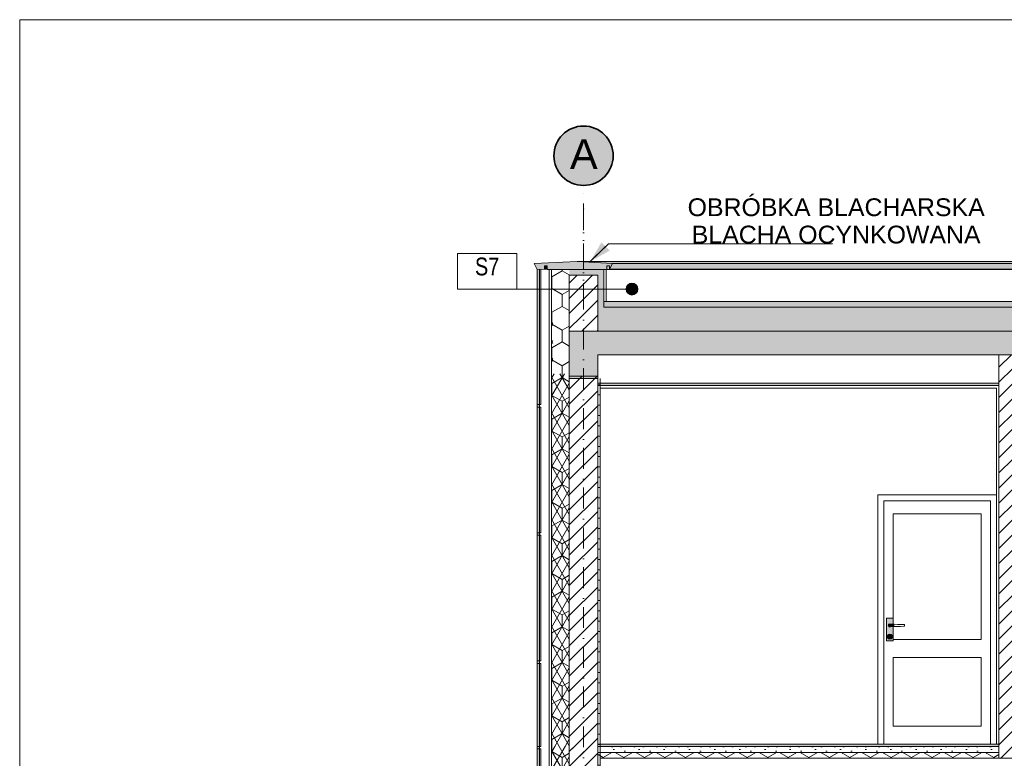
# Model space of a CAD drawing. Header units: millimetres. Extents: x -126680 to -83680, y 18016 to 39016.
# Tile 9 of 121: x -126680 to -118384, y 32792 to 39016. Entities that reach past the tile are written whole.
import ezdxf

# ---------------------------------------------------------------- set-up
doc = ezdxf.new("R2010")
doc.units = ezdxf.units.MM
doc.header["$MEASUREMENT"] = 0
doc.linetypes.add('Kropki i Kreski', pattern=[335.138881, 176.388884, -88.194442, 0, -70.555556])
doc.linetypes.add('Wipeout_Contour', pattern=[1000, 0, -1000])
for name, color, linetype, lineweight in [('Nowe_Konstrukcja - Belki_Nr_pióra__106', 252, 'Continuous', 13), ('Nowe_Konstrukcja - Belki_Nr_pióra__3', 7, 'Continuous', 13), ('Nowe_Konstrukcja - Stropy_Nr_pióra__21', 7, 'Continuous', 20), ('Nowe_Konstrukcja - Stropy_Nr_pióra__3', 7, 'Continuous', 13), ('Nowe_Konstrukcja - Ściany zew_Nr_pióra__106', 252, 'Continuous', 13), ('Nowe_Konstrukcja - Ściany zew_Nr_pióra__18', 9, 'Continuous', 15), ('Nowe_Konstrukcja - Ściany zew_Nr_pióra__19', 255, 'Continuous', 0), ('Nowe_Konstrukcja - Ściany zew_Nr_pióra__21', 7, 'Continuous', 20), ('Nowe_Konstrukcja - Ściany zew_Nr_pióra__3', 7, 'Continuous', 13), ('Nowe_Osie_Nr_pióra__19', 255, 'Continuous', 0), ('Nowe_Osie_Nr_pióra__3', 7, 'Continuous', 13), ('Nowe_Osie_Nr_pióra__4', 8, 'Continuous', 13), ('Nowe_Osie_Nr_pióra__7', 7, 'Continuous', 35), ('Nowe_Tabelka_Nr_pióra__7', 7, 'Continuous', 35), ('Nowe_zagospodarowanie_Nr_pióra__21', 7, 'Continuous', 20)]:
    doc.layers.add(name, color=color, linetype=linetype, lineweight=lineweight)
for name, color, linetype, lineweight, true_color in [('Nowe_Konstrukcja - Belki_Nr_pióra__23', 7, 'Continuous', 13, 0x858585), ('Nowe_Konstrukcja - Stropy_Nr_pióra__23', 7, 'Continuous', 13, 0x858585), ('Nowe_Konstrukcja - Ściany zew_Nr_pióra__102', 7, 'Continuous', 13, 0x3e3e3e), ('Nowe_Konstrukcja - Ściany zew_Nr_pióra__142', 7, 'Continuous', 0, 0xe8e8e8), ('Nowe_Konstrukcja - Ściany zew_Nr_pióra__23', 7, 'Continuous', 13, 0x858585), ('Nowe_Konstrukcja - Ściany zew_Nr_pióra__61', 7, 'Continuous', 18, 0x6a6a6a), ('Nowe_Konstrukcja - Ściany zew_Nr_pióra__62', 7, 'Continuous', 18, 0xaaaaaa), ('Nowe_Opisy - Etykiety_Nr_pióra__81', 7, 'Continuous', 13, 0x6a6a6a)]:
    doc.layers.add(name, color=color, linetype=linetype, lineweight=lineweight, true_color=true_color)
doc.layers.add('Nowe_Konstrukcja - Ściany zew', color=7, linetype='Continuous')
doc.layers.add('Nowe_zagospodarowanie', color=7, linetype='Continuous')
doc.styles.add('STYL_AUTOMATYCZNY_1', font='arial.ttf')
doc.styles.add('STYL_AUTOMATYCZNY_2', font='arial.ttf', dxfattribs={"width": 0.8})
doc.dimstyles.new('STYL_AUTOMATYCZNY__4', dxfattribs={"dimtxt": 0.18, "dimasz": 182.4, "dimexe": 0.18, "dimexo": 0.0625, "dimgap": 0, "dimtad": 0, "dimtih": 1, "dimtoh": 1, "dimdec": 4, "dimzin": 0, "dimdsep": 46, "dimcen": 0.09, "dimadec": 0, "dimazin": 0, "dimtfac": 1, "dimtdec": 4, "dimtmove": 0, "dimatfit": 3, "dimldrblk": 'ARROWHEAD_5', "dimfxl": 0, "dimtolj": 1, "dimtzin": 0, "dimarcsym": 0})
pattern_1 = [(45, (0, 0), (-63.63961, 63.63961), [])]
pattern_2 = [(0, (0, 0), (0, 86.60254), [0, -50]), (0, (25, 43.3), (0, 86.60254), [0, -50])]
pattern_3 = [(60, (0, 0), (-64.951905, 37.5), []), (120, (0, 0), (64.951905, 37.5), [])]
pattern_4 = [(90, (0, 0), (-173.20508, 0), [100, -200]), (90, (-86.6, 150), (-173.20508, 0), [100, -200]), (150, (-4e-14, 100), (86.60254, 150), [100, -200]), (150, (-173.2, 100), (86.60254, 150), [100, -200]), (210, (0, 0), (-86.60254, 150), [100, -200]), (210, (-173.2, -7e-14), (-86.60254, 150), [100, -200])]

# ---------------------------------------------------------------- blocks, each defined once
blk = doc.blocks.new('Polilinia_5_2', base_point=(-121521.3, 36745.9))
at = {"layer": 'Nowe_zagospodarowanie', "linetype": 'Continuous', "lineweight": 0, "true_color": 0x000000}
blk.add_hatch(color=18, dxfattribs=at).paths.add_polyline_path([(-121571.3, 36745.9), (-121567.5, 36726.8), (-121556.7, 36710.5), (-121540.4, 36699.7), (-121521.3, 36695.9), (-121502.2, 36699.7), (-121485.9, 36710.5), (-121475.1, 36726.8), (-121471.3, 36745.9), (-121475.1, 36765), (-121485.9, 36781.3), (-121502.2, 36792.1), (-121521.3, 36795.9), (-121540.4, 36792.1), (-121556.7, 36781.3), (-121567.5, 36765)])
at = {"layer": 'Nowe_zagospodarowanie_Nr_pióra__21', "color": 7, "linetype": 'Continuous', "lineweight": 20, "flags": 128}
blk.add_lwpolyline([(-121571.3, 36745.9), (-122491.8, 36745.9), (-122991.8, 36745.9), (-122991.8, 36995.9), (-122991.8, 37045.9), (-122491.8, 37045.9), (-122491.8, 36745.9)], dxfattribs=at)
at = {"layer": 'Nowe_zagospodarowanie_Nr_pióra__21', "color": 7, "linetype": 'Continuous', "lineweight": 20}
blk.add_circle((-121521.3, 36745.9), 50, dxfattribs=at)
blk = doc.blocks.new('ARROWHEAD_5')
at = {"linetype": 'Continuous', "lineweight": 0}
blk.add_hatch(color=0, dxfattribs=at).paths.add_polyline_path([(-1, 0.2679), (0, 0), (-1, -0.2679)])
at = {"color": 0, "linetype": 'Continuous', "lineweight": 0}
blk.add_line((0, 0), (-1, 0), dxfattribs=at)

msp = doc.modelspace()

# ---------------------------------------------------------------- hatches: boundary and pattern name
at = {"layer": 'Nowe_Konstrukcja - Belki_Nr_pióra__106', "linetype": 'Continuous', "lineweight": 13}
for points in [[(-122259.1, 36941.4), (-122259.1, 36912.6), (-122234.5, 36912.6), (-122234.5, 36941.4)], [(-95789.2, 36977.1), (-121984.5, 36977.1), (-121684.5, 36962.3), (-96088.9, 36962.3)]]:
    msp.add_hatch(color=252, dxfattribs=at).paths.add_polyline_path(points)
at = {"layer": 'Nowe_Konstrukcja - Belki_Nr_pióra__23', "linetype": 'Continuous', "lineweight": 13, "true_color": 0x858585}
msp.add_hatch(color=252, dxfattribs=at).paths.add_polyline_path([(-121734.5, 36912.3), (-121734.5, 36941.4), (-121709.9, 36941.4), (-121709.9, 36912.6), (-121684.5, 36962.3), (-121984.5, 36977.1), (-122343.6, 36959.4), (-122319.5, 36912.3), (-122259.1, 36912.6), (-122259.1, 36941.4), (-122234.5, 36941.4), (-122234.5, 36912.3)])
at = {"layer": 'Nowe_Konstrukcja - Stropy_Nr_pióra__23', "linetype": 'Continuous', "lineweight": 0, "true_color": 0xe0e0e0}
for points in [[(-121734.5, 36941.4), (-121734.5, 36912.3), (-96038.9, 36912.3), (-96038.9, 36941.4), (-96051, 36941.4), (-96051, 36912.6), (-121709.9, 36912.6), (-121709.9, 36941.4)], [(-121684.5, 36962.3), (-121709.9, 36912.6), (-96063.5, 36912.6), (-96088.9, 36962.3)], [(-118429.5, 35952.3), (-121809.5, 35952.3), (-121809.5, 35932.3), (-118429.5, 35932.3)], [(-118429.5, 32912.3), (-121789.5, 32912.3), (-121789.5, 32892.3), (-118429.5, 32892.3)]]:
    msp.add_hatch(color=254, dxfattribs=at).paths.add_polyline_path(points)
at = {"layer": 'Nowe_Konstrukcja - Stropy_Nr_pióra__23', "linetype": 'Continuous', "lineweight": 13, "true_color": 0x858585}
msp.add_hatch(color=252, dxfattribs=at).paths.add_polyline_path([(-107649.5, 36642.3), (-121759.5, 36642.3), (-121759.5, 36592.3), (-107649.5, 36592.3)])
h = msp.add_hatch(dxfattribs=at)
h.set_pattern_fill('Beton_zbrojony_0002', color=252, style=0, pattern_type=2)
h.set_pattern_definition([(45, (0, 0), (-91.92388, 91.92388), []), (45, (-45.96, 45.96), (-91.92388, 91.92388), [97.5, -32.5])])
h.paths.add_polyline_path([(-122049.5, 36392.3), (-122049.5, 35992.3), (-121809.5, 35992.3), (-121809.5, 36192.3), (-112149.5, 36192.3), (-112149.5, 35992.3), (-111909.5, 35992.3), (-111909.5, 36192.3), (-107649.5, 36192.3), (-107649.5, 36392.3)])
h = msp.add_hatch(dxfattribs=at)
h.set_pattern_fill('Beton_lekki_0002', color=252, style=0, pattern_type=2)
h.set_pattern_definition([(0, (0, 0), (0, 389.7114), [24.375, -200.625]), (0, (112.5, 194.86), (0, 389.7114), [24.375, -200.625]), (60, (0, 0), (-337.5, 194.8557), [24.375, -200.625]), (60, (225, 0), (-337.5, 194.8557), [24.375, -200.625]), (120, (24.37, 0), (337.5, 194.8557), [24.375, -200.625]), (120, (249.38, 0), (337.5, 194.8557), [24.375, -200.625]), (0, (0, 37.5), (0, 75), [0, -75, 0, -112.5]), (45, (37.5, 37.5), (-53.03301, 53.03301), [0, -56.25, 0, -93.75])])
h.paths.add_polyline_path([(-118429.5, 32892.3), (-121789.5, 32892.3), (-121789.5, 32842.3), (-118429.5, 32842.3)])
h = msp.add_hatch(dxfattribs=at)
h.set_pattern_fill('Styropian_0002', color=252, style=0, pattern_type=2)
h.set_pattern_definition(pattern_4)
h.paths.add_polyline_path([(-118429.5, 32842.3), (-121807.1, 32842.3), (-121807.1, 32792.3), (-118429.5, 32792.3)])
at = {"layer": 'Nowe_Konstrukcja - Ściany zew_Nr_pióra__102', "linetype": 'Continuous', "lineweight": 13, "true_color": 0x3e3e3e}
for points in [[(-119359.9, 33918.3), (-119360.8, 33918.8), (-119362.5, 33912.3), (-119361.5, 33912.3)], [(-119361.5, 33912.3), (-119362.5, 33912.3), (-119360.8, 33905.8), (-119359.9, 33906.3)], [(-119355.5, 33922.7), (-119356, 33923.5), (-119360.8, 33918.8), (-119359.9, 33918.3)], [(-119359.9, 33906.3), (-119360.8, 33905.8), (-119356, 33901), (-119355.5, 33901.9)], [(-119355.5, 33901.9), (-119356, 33901), (-119349.5, 33899.3), (-119349.5, 33900.3)], [(-119349.5, 33900.3), (-119349.5, 33899.3), (-119343, 33901), (-119343.5, 33901.9)], [(-119343.5, 33901.9), (-119343, 33901), (-119341.8, 33902.3), (-119343.1, 33902.3)], [(-119355.6, 33829.8), (-119356.4, 33830.3), (-119357.5, 33826.3), (-119356.5, 33826.3)], [(-119356.5, 33826.3), (-119357.5, 33826.3), (-119356.4, 33822.3), (-119355.6, 33822.8)], [(-119355.6, 33822.8), (-119356.4, 33822.3), (-119353.5, 33819.4), (-119353, 33820.2)], [(-119353, 33820.2), (-119353.5, 33819.4), (-119349.5, 33818.3), (-119349.5, 33819.3)], [(-119349.5, 33819.3), (-119349.5, 33818.3), (-119345.5, 33819.4), (-119346, 33820.2)], [(-119346, 33820.2), (-119345.5, 33819.4), (-119342.6, 33822.3), (-119343.4, 33822.8)]]:
    msp.add_hatch(color=250, dxfattribs=at).paths.add_polyline_path(points)
at = {"layer": 'Nowe_Konstrukcja - Ściany zew_Nr_pióra__106', "linetype": 'Continuous', "lineweight": 13}
for points in [[(-119369.5, 33817.3), (-119371.5, 33817.3), (-119368.6, 33806.3), (-119366.8, 33807.3)], [(-119366.8, 33807.3), (-119368.6, 33806.3), (-119360.5, 33798.2), (-119359.5, 33800)], [(-119359.5, 33800), (-119360.5, 33798.2), (-119349.5, 33795.3), (-119349.5, 33797.3)], [(-119349.5, 33797.3), (-119349.5, 33795.3), (-119338.5, 33798.2), (-119339.5, 33800)], [(-119343.4, 33829.8), (-119342.6, 33830.3), (-119345.5, 33833.2), (-119346, 33832.3)]]:
    msp.add_hatch(color=252, dxfattribs=at).paths.add_polyline_path(points)
at = {"layer": 'Nowe_Konstrukcja - Ściany zew_Nr_pióra__142', "linetype": 'Continuous', "lineweight": 0, "true_color": 0xe8e8e8}
msp.add_hatch(color=254, dxfattribs=at).paths.add_polyline_path([(-119329.5, 33817.3), (-119327.5, 33817.3), (-119330.5, 33828.3), (-119332.2, 33827.3)])
at = {"layer": 'Nowe_Konstrukcja - Ściany zew_Nr_pióra__18', "linetype": 'Continuous', "lineweight": 15}
h = msp.add_hatch(color=9, dxfattribs=at)
h.paths.add_polyline_path([(-119321, 33972.3), (-119378, 33972.3), (-119378, 33782.3), (-119321, 33782.3), (-119321, 33902.4), (-119324.5, 33902.3), (-119341.8, 33902.3), (-119343, 33901), (-119349.5, 33899.3), (-119356, 33901), (-119360.8, 33905.8), (-119362.5, 33912.3), (-119360.8, 33918.8), (-119356, 33923.5), (-119349.5, 33925.3), (-119343, 33923.5), (-119341.8, 33922.3), (-119324.5, 33922.3), (-119321, 33922.2)])
h.paths.add_polyline_path([(-119368.6, 33806.3), (-119371.5, 33817.3), (-119368.6, 33828.3), (-119360.5, 33836.3), (-119349.5, 33839.3), (-119338.5, 33836.3), (-119330.5, 33828.3), (-119327.5, 33817.3), (-119330.5, 33806.3), (-119338.5, 33798.2), (-119349.5, 33795.3), (-119360.5, 33798.2)], flags=0)
for points in [[(-119349.5, 33902.3), (-119324.5, 33902.3), (-119324.5, 33922.3), (-119349.5, 33922.3), (-119354.5, 33920.9), (-119358.2, 33917.3), (-119359.5, 33912.3), (-119358.2, 33907.3), (-119354.5, 33903.6)], [(-119324.5, 33922.3), (-119324.5, 33902.3), (-119311.1, 33902.7), (-119311.1, 33921.9)], [(-119332.2, 33807.3), (-119330.5, 33806.3), (-119327.5, 33817.3), (-119329.5, 33817.3)]]:
    msp.add_hatch(color=9, dxfattribs=at).paths.add_polyline_path(points)
h = msp.add_hatch(color=9, dxfattribs=at)
h.paths.add_polyline_path([(-119369.5, 33817.3), (-119366.8, 33807.3), (-119359.5, 33800), (-119349.5, 33797.3), (-119339.5, 33800), (-119332.2, 33807.3), (-119329.5, 33817.3), (-119332.2, 33827.3), (-119339.5, 33834.6), (-119349.5, 33837.3), (-119359.5, 33834.6), (-119366.8, 33827.3)])
h.paths.add_polyline_path([(-119357.5, 33826.3), (-119356.4, 33830.3), (-119353.5, 33833.2), (-119349.5, 33834.3), (-119345.5, 33833.2), (-119342.6, 33830.3), (-119341.5, 33826.3), (-119342.6, 33822.3), (-119345.5, 33819.4), (-119349.5, 33818.3), (-119353.5, 33819.4), (-119356.4, 33822.3)], flags=0)
at = {"layer": 'Nowe_Konstrukcja - Ściany zew_Nr_pióra__19', "linetype": 'Continuous', "lineweight": 0}
for points in [[(-119339.5, 33834.6), (-119338.5, 33836.3), (-119349.5, 33839.3), (-119349.5, 33837.3)], [(-119332.2, 33827.3), (-119330.5, 33828.3), (-119338.5, 33836.3), (-119339.5, 33834.6)]]:
    msp.add_hatch(color=255, dxfattribs=at).paths.add_polyline_path(points)
at = {"layer": 'Nowe_Konstrukcja - Ściany zew_Nr_pióra__23', "linetype": 'Continuous', "lineweight": 0, "true_color": 0xe0e0e0}
for points in [[(-122319.5, 32892.3), (-122299.5, 32892.3), (-122299.5, 36912.3), (-122319.5, 36912.3)], [(-122319.5, 29292.3), (-122299.5, 29292.3), (-122299.5, 32892.3), (-122319.5, 32892.3)]]:
    msp.add_hatch(color=254, dxfattribs=at).paths.add_polyline_path(points)
at = {"layer": 'Nowe_Konstrukcja - Ściany zew_Nr_pióra__23', "linetype": 'Continuous', "lineweight": 13, "true_color": 0x858585}
h = msp.add_hatch(dxfattribs=at)
h.set_pattern_fill('Styropian_0002', color=252, style=0, pattern_type=2)
h.set_pattern_definition(pattern_4)
h.paths.add_polyline_path([(-122049.5, 36912.3), (-122049.5, 36862.3), (-121929.5, 36862.3), (-121809.5, 36862.3), (-121809.5, 36592.3), (-121809.5, 36492.3), (-107649.5, 36492.3), (-107649.5, 36592.3), (-121759.5, 36592.3), (-121759.5, 36912.3), (-121809.5, 36912.3), (-121929.5, 36912.3)])
h = msp.add_hatch(dxfattribs=at)
h.set_pattern_fill('Bloczki_ceramiczne_0002', color=252, style=0, pattern_type=2)
h.set_pattern_definition(pattern_1)
h.paths.add_polyline_path([(-121809.5, 36862.3), (-122049.5, 36862.3), (-122049.5, 36512.3), (-121809.5, 36512.3)])
h = msp.add_hatch(dxfattribs=at)
h.set_pattern_fill('Bloczki_ceramiczne_0002', color=252, style=0, pattern_type=2)
h.set_pattern_definition(pattern_1)
h.paths.add_polyline_path([(-122049.5, 36512.3), (-122049.5, 36392.3), (-121929.5, 36392.3), (-121809.5, 36392.3), (-121809.5, 36512.3)])
h = msp.add_hatch(dxfattribs=at)
h.set_pattern_fill('Styropian_0002', color=252, style=0, pattern_type=2)
h.set_pattern_definition(pattern_4)
h.paths.add_polyline_path([(-107649.5, 36492.3), (-121809.5, 36492.3), (-121809.5, 36392.3), (-107649.5, 36392.3)])
h = msp.add_hatch(dxfattribs=at)
h.set_pattern_fill('Bloczki_ceramiczne_0002', color=252, style=0, pattern_type=2)
h.set_pattern_definition(pattern_1)
h.paths.add_polyline_path([(-118309.5, 36192.3), (-118429.5, 36192.3), (-118429.5, 32792), (-118309.5, 32792)])
h = msp.add_hatch(dxfattribs=at)
h.set_pattern_fill('Bloczki_ceramiczne_0002', color=252, style=0, pattern_type=2)
h.set_pattern_definition(pattern_1)
h.paths.add_polyline_path([(-122049.5, 36012.3), (-122049.5, 32892.3), (-121809.5, 32892.3), (-121809.5, 35992.3), (-121809.5, 36012.3)])
h = msp.add_hatch(dxfattribs=at)
h.set_pattern_fill('Bloczki_ceramiczne_0002', color=252, style=0, pattern_type=2)
h.set_pattern_definition(pattern_1)
h.paths.add_polyline_path([(-122049.5, 35995), (-122049.5, 32912.3), (-121809.5, 32912.3), (-121809.5, 35995)])
h = msp.add_hatch(dxfattribs=at)
h.set_pattern_fill('Tynk_0002', color=252, style=0, pattern_type=2)
h.set_pattern_definition(pattern_2)
h.paths.add_polyline_path([(-121789.5, 35992.3), (-121809.5, 35992.3), (-121809.5, 32892.3), (-121789.5, 32892.3)])
for points in [[(-119343.5, 33922.7), (-119343, 33923.5), (-119349.5, 33925.3), (-119349.5, 33924.3)], [(-119343.5, 33922.7), (-119343.1, 33922.3), (-119341.8, 33922.3), (-119343, 33923.5)], [(-119346, 33832.3), (-119345.5, 33833.2), (-119349.5, 33834.3), (-119349.5, 33833.3)], [(-119339.5, 33800), (-119338.5, 33798.2), (-119330.5, 33806.3), (-119332.2, 33807.3)]]:
    msp.add_hatch(color=252, dxfattribs=at).paths.add_polyline_path(points)
h = msp.add_hatch(dxfattribs=at)
h.set_pattern_fill('Bloczki_ceramiczne_0002', color=252, style=0, pattern_type=2)
h.set_pattern_definition(pattern_1)
h.paths.add_polyline_path([(-122049.5, 32792.3), (-121929.5, 32792.3), (-121809.5, 32792.3), (-121809.5, 32912.3), (-122049.5, 32912.3)])
h = msp.add_hatch(dxfattribs=at)
h.set_pattern_fill('Bloczki_ceramiczne_0002', color=252, style=0, pattern_type=2)
h.set_pattern_definition(pattern_1)
h.paths.add_polyline_path([(-122049.5, 32892.3), (-122049.5, 29292.3), (-121809.5, 29292.3), (-121809.5, 32892.3)])
h = msp.add_hatch(dxfattribs=at)
h.set_pattern_fill('Tynk_0002', color=252, style=0, pattern_type=2)
h.set_pattern_definition(pattern_2)
h.paths.add_polyline_path([(-121809.5, 32892.3), (-121809.5, 29292.3), (-121789.5, 29292.3), (-121789.5, 32892.3)])
at = {"layer": 'Nowe_Konstrukcja - Ściany zew_Nr_pióra__61', "linetype": 'Continuous', "lineweight": 18, "true_color": 0x6a6a6a}
for points in [[(-119361.5, 33912.3), (-119359.9, 33906.3), (-119355.5, 33901.9), (-119349.5, 33900.3), (-119343.5, 33901.9), (-119343.1, 33902.3), (-119349.5, 33902.3), (-119354.5, 33903.6), (-119358.2, 33907.3), (-119359.5, 33912.3), (-119358.2, 33917.3), (-119354.5, 33920.9), (-119349.5, 33922.3), (-119343.1, 33922.3), (-119343.5, 33922.7), (-119349.5, 33924.3), (-119355.5, 33922.7), (-119359.9, 33918.3)], [(-119349.5, 33924.3), (-119349.5, 33925.3), (-119356, 33923.5), (-119355.5, 33922.7)], [(-119342.5, 33826.3), (-119343.4, 33829.8), (-119346, 33832.3), (-119349.5, 33833.3), (-119353, 33832.3), (-119355.6, 33829.8), (-119356.5, 33826.3), (-119355.6, 33822.8), (-119353, 33820.2), (-119349.5, 33819.3), (-119346, 33820.2), (-119343.4, 33822.8)], [(-119353, 33832.3), (-119353.5, 33833.2), (-119356.4, 33830.3), (-119355.6, 33829.8)], [(-119343.4, 33822.8), (-119342.6, 33822.3), (-119341.5, 33826.3), (-119342.5, 33826.3)]]:
    msp.add_hatch(color=251, dxfattribs=at).paths.add_polyline_path(points)
at = {"layer": 'Nowe_Konstrukcja - Ściany zew_Nr_pióra__62', "linetype": 'Continuous', "lineweight": 18, "true_color": 0xaaaaaa}
msp.add_hatch(color=253, dxfattribs=at).paths.add_polyline_path([(-119359.5, 33834.6), (-119360.5, 33836.3), (-119368.6, 33828.3), (-119366.8, 33827.3)])
at = {"layer": 'Nowe_Osie_Nr_pióra__19', "linetype": 'Continuous', "lineweight": 0}
msp.add_hatch(color=255, dxfattribs=at).paths.add_polyline_path([(-121929.5, 37619.5, 1), (-121929.5, 38119.5, 1)])

# ---------------------------------------------------------------- linework, layer by layer
at = {"layer": 'Nowe_Konstrukcja - Belki_Nr_pióra__3', "color": 7, "linetype": 'Continuous', "lineweight": 13}
for p, q in [((-122344.9, 36962), (-121984.5, 36977.1)), ((-122319.5, 36912.3), (-122344.9, 36962)), ((-122259.1, 36912.6), (-122259.1, 36941.4)), ((-122259.1, 36941.4), (-122234.5, 36941.4)), ((-122234.5, 36912.3), (-122234.5, 36941.4)), ((-95789.2, 36977.1), (-121984.5, 36977.1)), ((-121684.5, 36962.3), (-121984.5, 36977.1)), ((-121734.5, 36912.3), (-121734.5, 36941.4)), ((-121734.5, 36941.4), (-121709.9, 36941.4)), ((-121709.9, 36912.6), (-121684.5, 36962.3)), ((-121709.9, 36912.6), (-121709.9, 36941.4)), ((-96088.9, 36962.3), (-121684.5, 36962.3)), ((-122234.5, 36912.6), (-122319.5, 36912.3)), ((-122234.5, 36912.3), (-121734.5, 36912.3)), ((-96038.9, 36912.3), (-121734.5, 36912.3)), ((-96063.5, 36912.6), (-121709.9, 36912.6))]:
    msp.add_line(p, q, dxfattribs=at)
at = {"layer": 'Nowe_Konstrukcja - Stropy_Nr_pióra__21', "color": 7, "linetype": 'Continuous', "lineweight": 20, "flags": 128}
msp.add_lwpolyline([(-122049.5, 36392.3), (-122049.5, 35992.3), (-121809.5, 35992.3), (-121809.5, 36192.3), (-112149.5, 36192.3), (-112149.5, 35992.3), (-111909.5, 35992.3), (-111909.5, 36192.3), (-107649.5, 36192.3), (-107649.5, 36392.3)], close=True, dxfattribs=at)
at = {"layer": 'Nowe_Konstrukcja - Stropy_Nr_pióra__3', "color": 7, "linetype": 'Continuous', "lineweight": 13}
for p, q in [((-121759.5, 36592.3), (-108043.3, 36592.3)), ((-121809.5, 35952.3), (-118429.5, 35952.3)), ((-121809.5, 35952.3), (-118429.5, 35952.3)), ((-121809.5, 35932.3), (-118429.5, 35932.3)), ((-121809.5, 35932.3), (-118429.5, 35932.3)), ((-121809.5, 32892.3), (-118429.5, 32892.3)), ((-121789.5, 32892.3), (-118429.5, 32892.3)), ((-121809.5, 32842.3), (-118429.5, 32842.3)), ((-121789.5, 32842.3), (-118429.5, 32842.3)), ((-121789.5, 32792.3), (-111909.5, 32792.3))]:
    msp.add_line(p, q, dxfattribs=at)
at = {"layer": 'Nowe_Konstrukcja - Ściany zew_Nr_pióra__21', "color": 7, "linetype": 'Continuous', "lineweight": 20}
for p, q in [((-122319.5, 36912.3), (-122319.5, 32892.3)), ((-122319.5, 36912.3), (-122319.5, 35772.3)), ((-122289.5, 36912.3), (-122289.5, 35772.3)), ((-121809.5, 36012.3), (-122049.5, 36012.3)), ((-121789.5, 35992.3), (-121789.5, 32892.3)), ((-122289.5, 35772.3), (-122319.5, 35772.3)), ((-122319.5, 35752.3), (-122319.5, 34692.3)), ((-122289.5, 35752.3), (-122319.5, 35752.3)), ((-122289.5, 35752.3), (-122289.5, 34692.3)), ((-122289.5, 34692.3), (-122319.5, 34692.3)), ((-122319.5, 34672.3), (-122319.5, 33612.3)), ((-122289.5, 34672.3), (-122319.5, 34672.3)), ((-122289.5, 34672.3), (-122289.5, 33612.3)), ((-122289.5, 33612.3), (-122319.5, 33612.3)), ((-122319.5, 33592.3), (-122319.5, 32892.3)), ((-122289.5, 33592.3), (-122319.5, 33592.3)), ((-122289.5, 33592.3), (-122289.5, 32892.3)), ((-122319.5, 32892.3), (-122319.5, 29292.3)), ((-122289.5, 32892.3), (-122319.5, 32892.3)), ((-122319.5, 32872.3), (-122319.5, 32172.3)), ((-122289.5, 32872.3), (-122319.5, 32872.3)), ((-122289.5, 32872.3), (-122289.5, 32172.3))]:
    msp.add_line(p, q, dxfattribs=at)
at = {"layer": 'Nowe_Konstrukcja - Ściany zew_Nr_pióra__21', "color": 7, "linetype": 'Continuous', "lineweight": 20, "flags": 128}
msp.add_lwpolyline([(-121789.5, 32892.3), (-121789.5, 32872.3), (-121789.5, 32822.3), (-121789.5, 32772.3), (-121789.5, 32572.3), (-121789.5, 32432.3), (-121789.5, 32412.3), (-121789.5, 32392.3)], dxfattribs=at)
at = {"layer": 'Nowe_Konstrukcja - Ściany zew_Nr_pióra__3', "color": 7, "linetype": 'Continuous', "lineweight": 13}
for p, q in [((-122299.5, 36912.3), (-122299.5, 32892.3)), ((-122049.5, 36862.3), (-121809.5, 36862.3)), ((-122049.5, 36512.3), (-122049.5, 36862.3)), ((-122049.5, 36512.3), (-122049.5, 36862.3)), ((-121809.5, 36512.3), (-121809.5, 36862.3)), ((-121809.5, 36512.3), (-121809.5, 36862.3)), ((-121759.5, 36592.3), (-121759.5, 36912.3)), ((-121759.5, 36592.3), (-121759.5, 36912.3)), ((-121739.5, 36642.3), (-121739.5, 36912.3)), ((-121759.5, 36642.3), (-108004.1, 36642.3)), ((-122049.5, 32912.3), (-122049.5, 36512.3)), ((-122049.5, 36512.3), (-122049.5, 36512.3)), ((-122049.5, 32912.3), (-122049.5, 36512.3)), ((-121809.5, 36392.3), (-121809.5, 36512.3)), ((-121809.5, 36392.3), (-121809.5, 36512.3)), ((-121809.5, 32912.3), (-121809.5, 36192.3)), ((-121809.5, 32912.3), (-121809.5, 36192.3)), ((-118449.5, 36192.3), (-118429.5, 36192.3)), ((-118429.5, 32792.3), (-118429.5, 36192.3)), ((-118429.5, 32912.3), (-118429.5, 36192.3)), ((-122049.5, 36012.3), (-122049.5, 32892.3)), ((-121809.5, 35992.3), (-121809.5, 32892.3)), ((-121789.5, 35912.3), (-118449.5, 35912.3)), ((-121789.5, 32912.3), (-121789.5, 35912.3)), ((-118449.5, 35012.3), (-118449.5, 35912.3)), ((-118449.5, 32912.3), (-118449.5, 35912.3)), ((-119449.5, 35012.3), (-119449.5, 34962.3)), ((-118449.5, 35012.3), (-119449.5, 35012.3)), ((-119449.5, 34962.3), (-119449.5, 32912.3)), ((-119399.5, 34852.3), (-119399.5, 34962.3)), ((-119399.5, 34962.3), (-118499.5, 34962.3)), ((-118499.5, 34962.3), (-118499.5, 34852.3)), ((-119399.5, 33062.3), (-119399.5, 34852.3)), ((-118579.5, 34852.3), (-119319.5, 34852.3)), ((-119319.5, 34852.3), (-119319.5, 33922.1)), ((-118579.5, 33792.3), (-118579.5, 34852.3)), ((-118499.5, 34852.3), (-118499.5, 33062.3)), ((-119378, 33972.3), (-119321, 33972.3)), ((-119378, 33782.3), (-119378, 33972.3)), ((-119321, 33972.3), (-119321, 33922.2)), ((-119362.5, 33912.3), (-119360.8, 33918.8)), ((-119360.8, 33905.8), (-119362.5, 33912.3)), ((-119361.5, 33912.3), (-119359.9, 33918.3)), ((-119359.9, 33906.3), (-119361.5, 33912.3)), ((-119360.8, 33918.8), (-119356, 33923.5)), ((-119356, 33901), (-119360.8, 33905.8)), ((-119359.9, 33918.3), (-119355.5, 33922.7)), ((-119355.5, 33901.9), (-119359.9, 33906.3)), ((-119359.5, 33912.3), (-119358.2, 33917.3)), ((-119358.2, 33907.3), (-119359.5, 33912.3)), ((-119358.2, 33917.3), (-119354.5, 33920.9)), ((-119354.5, 33903.6), (-119358.2, 33907.3)), ((-119356, 33923.5), (-119349.5, 33925.3)), ((-119349.5, 33899.3), (-119356, 33901)), ((-119355.5, 33922.7), (-119349.5, 33924.3)), ((-119349.5, 33900.3), (-119355.5, 33901.9)), ((-119354.5, 33920.9), (-119349.5, 33922.3)), ((-119349.5, 33902.3), (-119354.5, 33903.6)), ((-119349.5, 33925.3), (-119343, 33923.5)), ((-119349.5, 33924.3), (-119343.5, 33922.7)), ((-119349.5, 33922.3), (-119324.5, 33922.3)), ((-119324.5, 33902.3), (-119349.5, 33902.3)), ((-119343.5, 33901.9), (-119349.5, 33900.3)), ((-119343, 33901), (-119349.5, 33899.3)), ((-119343.5, 33922.7), (-119343.1, 33922.3)), ((-119343.1, 33902.3), (-119343.5, 33901.9)), ((-119343, 33923.5), (-119341.8, 33922.3)), ((-119341.8, 33902.3), (-119343, 33901)), ((-119324.5, 33922.3), (-119311.1, 33921.9)), ((-119311.1, 33902.7), (-119324.5, 33902.3)), ((-119321, 33902.4), (-119321, 33782.3)), ((-119319.5, 33902.4), (-119319.5, 33792.3)), ((-119311.1, 33921.9), (-119284.4, 33921.1)), ((-119284.4, 33903.5), (-119311.1, 33902.7)), ((-119284.4, 33921.1), (-119258, 33920.3)), ((-119258, 33904.2), (-119284.4, 33903.5)), ((-119258, 33920.3), (-119232.1, 33919.5)), ((-119232.1, 33905), (-119258, 33904.2)), ((-119232.1, 33919.5), (-119224, 33919.3)), ((-119224, 33905.3), (-119232.1, 33905)), ((-119224, 33919.3), (-119224, 33905.3)), ((-119321, 33782.3), (-119378, 33782.3)), ((-119371.5, 33817.3), (-119368.6, 33828.3)), ((-119368.6, 33806.3), (-119371.5, 33817.3)), ((-119369.5, 33817.3), (-119366.8, 33827.3)), ((-119366.8, 33807.3), (-119369.5, 33817.3)), ((-119368.6, 33828.3), (-119360.5, 33836.3)), ((-119360.5, 33798.2), (-119368.6, 33806.3)), ((-119366.8, 33827.3), (-119359.5, 33834.6)), ((-119359.5, 33800), (-119366.8, 33807.3)), ((-119360.5, 33836.3), (-119349.5, 33839.3)), ((-119349.5, 33795.3), (-119360.5, 33798.2)), ((-119359.5, 33834.6), (-119349.5, 33837.3)), ((-119349.5, 33797.3), (-119359.5, 33800)), ((-119357.5, 33826.3), (-119356.4, 33830.3)), ((-119356.4, 33822.3), (-119357.5, 33826.3)), ((-119356.5, 33826.3), (-119355.6, 33829.8)), ((-119355.6, 33822.8), (-119356.5, 33826.3)), ((-119356.4, 33830.3), (-119353.5, 33833.2)), ((-119353.5, 33819.4), (-119356.4, 33822.3)), ((-119355.6, 33829.8), (-119353, 33832.3)), ((-119353, 33820.2), (-119355.6, 33822.8)), ((-119353.5, 33833.2), (-119349.5, 33834.3)), ((-119349.5, 33818.3), (-119353.5, 33819.4)), ((-119353, 33832.3), (-119349.5, 33833.3)), ((-119349.5, 33819.3), (-119353, 33820.2)), ((-119349.5, 33839.3), (-119338.5, 33836.3)), ((-119349.5, 33837.3), (-119339.5, 33834.6)), ((-119349.5, 33834.3), (-119345.5, 33833.2)), ((-119349.5, 33833.3), (-119346, 33832.3)), ((-119346, 33820.2), (-119349.5, 33819.3)), ((-119345.5, 33819.4), (-119349.5, 33818.3)), ((-119339.5, 33800), (-119349.5, 33797.3)), ((-119338.5, 33798.2), (-119349.5, 33795.3)), ((-119346, 33832.3), (-119343.4, 33829.8)), ((-119343.4, 33822.8), (-119346, 33820.2)), ((-119345.5, 33833.2), (-119342.6, 33830.3)), ((-119342.6, 33822.3), (-119345.5, 33819.4)), ((-119343.4, 33829.8), (-119342.5, 33826.3)), ((-119342.5, 33826.3), (-119343.4, 33822.8)), ((-119342.6, 33830.3), (-119341.5, 33826.3)), ((-119341.5, 33826.3), (-119342.6, 33822.3)), ((-119339.5, 33834.6), (-119332.2, 33827.3)), ((-119332.2, 33807.3), (-119339.5, 33800)), ((-119338.5, 33836.3), (-119330.5, 33828.3)), ((-119330.5, 33806.3), (-119338.5, 33798.2)), ((-119332.2, 33827.3), (-119329.5, 33817.3)), ((-119329.5, 33817.3), (-119332.2, 33807.3)), ((-119330.5, 33828.3), (-119327.5, 33817.3)), ((-119327.5, 33817.3), (-119330.5, 33806.3)), ((-119319.5, 33792.3), (-118579.5, 33792.3)), ((-118579.5, 33642.3), (-119319.5, 33642.3)), ((-119319.5, 33642.3), (-119319.5, 33062.3)), ((-118579.5, 33062.3), (-118579.5, 33642.3)), ((-119399.5, 32912.3), (-119399.5, 33062.3)), ((-119319.5, 33062.3), (-118579.5, 33062.3)), ((-118499.5, 33062.3), (-118499.5, 32912.3)), ((-122299.5, 32892.3), (-122299.5, 29292.3)), ((-122049.5, 29312.3), (-122049.5, 32912.3)), ((-122049.5, 29312.3), (-122049.5, 32912.3)), ((-122049.5, 32892.3), (-122049.5, 29292.3)), ((-121809.5, 32792.3), (-121809.5, 32912.3)), ((-121809.5, 32792.3), (-121809.5, 32912.3)), ((-121809.5, 32912.3), (-118429.5, 32912.3)), ((-121809.5, 32892.3), (-121809.5, 29292.3)), ((-121789.5, 32792.3), (-111909.5, 32792.3))]:
    msp.add_line(p, q, dxfattribs=at)
at = {"layer": 'Nowe_Osie_Nr_pióra__3', "color": 7, "linetype": 'Kropki i Kreski', "lineweight": 13}
for p, q in [((-121929.5, 36619.5), (-121929.5, 37619.5)), ((-121929.5, 37419.5), (-121929.5, 21722.9))]:
    msp.add_line(p, q, dxfattribs=at)
msp.add_point((-121929.5, 37419.5), dxfattribs=at)
msp.add_point((-121929.5, 37419.5), dxfattribs=at)
at = {"layer": 'Nowe_Osie_Nr_pióra__7', "color": 7, "linetype": 'Continuous', "lineweight": 35}
for start, end in [(90, 270), (270, 90)]:
    msp.add_arc((-121929.5, 37869.5), 250, start, end, dxfattribs=at)

# ---------------------------------------------------------------- block references
at = {"layer": 'Nowe_zagospodarowanie', "color": 7, "linetype": 'Continuous', "lineweight": 20}
msp.add_blockref('Polilinia_5_2', (-121521.3, 36745.9), dxfattribs=at)

# ---------------------------------------------------------------- texts
at = {"layer": 'Nowe_Opisy - Etykiety_Nr_pióra__81', "color": 251, "linetype": 'Continuous', "lineweight": 13, "true_color": 0x6a6a6a, "insert": (-118549.1, 37128.2), "char_height": 150, "attachment_point": 9, "line_spacing_factor": 0.92087, "style": 'STYL_AUTOMATYCZNY_1'}
msp.add_mtext('\\A1;{\\pqc;\\fArial|b0|i0|c238|p0;\\W1.000000;OBRÓBKA BLACHARSKA\\P\\pqc;\\fArial|b0|i0|c238|p0;\\W1.000000;BLACHA OCYNKOWANA}', dxfattribs=at)
at = {"layer": 'Nowe_Osie_Nr_pióra__4', "color": 8, "linetype": 'Continuous', "lineweight": 13, "insert": (-122043.8, 37883.8), "char_height": 250, "attachment_point": 4, "style": 'STYL_AUTOMATYCZNY_1'}
msp.add_mtext('\\A1;{\\pql;\\fArial|b0|i0|c238|p0;\\W1.000000;A}', dxfattribs=at)
at = {"layer": 'Nowe_Tabelka_Nr_pióra__7', "color": 7, "linetype": 'Continuous', "lineweight": 35, "insert": (-122741.8, 36859.1), "char_height": 150, "attachment_point": 8, "style": 'STYL_AUTOMATYCZNY_2'}
msp.add_mtext('\\A1;{\\pqc;\\fArial|b0|i0|c238|p0;\\W0.800000;S7}', dxfattribs=at)

# ---------------------------------------------------------------- leaders
at = {"layer": 'Nowe_Opisy - Etykiety_Nr_pióra__81', "color": 251, "linetype": 'Continuous', "lineweight": 13, "true_color": 0x6a6a6a, "annotation_type": 0, "has_hookline": 1, "hookline_direction": 0, "text_width": 2492}
msp.add_leader([(-121874, 36977.1), (-121720.3, 37128.2), (-119831.8, 37130.7)], dimstyle='STYL_AUTOMATYCZNY__4', dxfattribs=at)

# ---------------------------------------------------------------- wipeouts: each hides what was drawn before it
at = {"color": 254, "linetype": 'Wipeout_Contour', "lineweight": 0, "ltscale": 507694.982386}
msp.add_wipeout([(-122234.5, 34672.3), (-122234.5, 33792.3), (-122204.5, 33792.3), (-122204.5, 34672.3)], dxfattribs=at).dxf.layer = 'Nowe_Konstrukcja - Ściany zew'
at = {"color": 254, "linetype": 'Wipeout_Contour', "lineweight": 0, "ltscale": 506640.257228}
msp.add_wipeout([(-122204.5, 32892.3), (-122204.5, 33592.3), (-122234.5, 33592.3), (-122234.5, 32892.3)], dxfattribs=at).dxf.layer = 'Nowe_Konstrukcja - Ściany zew'

# ---------------------------------------------------------------- next in the draw order: wipeouts: each hides what was drawn before it
at = {"color": 254, "linetype": 'Wipeout_Contour', "lineweight": 0, "ltscale": 508778.57019}
msp.add_wipeout([(-122204.5, 34692.3), (-122204.5, 35752.3), (-122234.5, 35752.3), (-122234.5, 34692.3)], dxfattribs=at).dxf.layer = 'Nowe_Konstrukcja - Ściany zew'
at = {"color": 254, "linetype": 'Wipeout_Contour', "lineweight": 0, "ltscale": 507124.596773}
msp.add_wipeout([(-122234.5, 33612.3), (-122204.5, 33612.3), (-122204.5, 33792.3), (-122234.5, 33792.3)], dxfattribs=at).dxf.layer = 'Nowe_Konstrukcja - Ściany zew'

# ---------------------------------------------------------------- next in the draw order: wipeouts: each hides what was drawn before it
at = {"color": 254, "linetype": 'Wipeout_Contour', "lineweight": 0, "ltscale": 509796.343927}
msp.add_wipeout([(-122234.5, 36492.3), (-122234.5, 35772.3), (-122204.5, 35772.3), (-122204.5, 36492.3)], dxfattribs=at).dxf.layer = 'Nowe_Konstrukcja - Ściany zew'

# ---------------------------------------------------------------- next in the draw order: hatches: boundary and pattern name
at = {"layer": 'Nowe_Konstrukcja - Ściany zew_Nr_pióra__23', "linetype": 'Continuous', "lineweight": 13, "true_color": 0x858585}
h = msp.add_hatch(dxfattribs=at)
h.set_pattern_fill('Izolacja_miękka_0002', color=252, style=0, pattern_type=2)
h.set_pattern_definition(pattern_3)
h.paths.add_polyline_path([(-122199.5, 36492.3), (-122199.5, 32892.3), (-122049.5, 32892.3), (-122049.5, 36012.3), (-122049.5, 36032.3), (-122189.5, 36032.3), (-122189.5, 36492.3)])

# ---------------------------------------------------------------- next in the draw order: wipeouts: each hides what was drawn before it
at = {"color": 254, "linetype": 'Wipeout_Contour', "lineweight": 0, "ltscale": 505892.031778}
msp.add_wipeout([(-122234.5, 32172.3), (-122204.5, 32172.3), (-122204.5, 32872.3), (-122234.5, 32872.3)], dxfattribs=at).dxf.layer = 'Nowe_Konstrukcja - Ściany zew'

# ---------------------------------------------------------------- next in the draw order: hatches: boundary and pattern name
at = {"layer": 'Nowe_Konstrukcja - Ściany zew_Nr_pióra__23', "linetype": 'Continuous', "lineweight": 13, "true_color": 0x858585}
h = msp.add_hatch(dxfattribs=at)
h.set_pattern_fill('Styropian_0002', color=252, style=0, pattern_type=2)
h.set_pattern_definition(pattern_4)
h.paths.add_polyline_path([(-122049.5, 36912.3), (-122199.5, 36912.3), (-122199.5, 32912.3), (-122049.5, 32912.3)])
h = msp.add_hatch(dxfattribs=at)
h.set_pattern_fill('Styropian_0002', color=252, style=0, pattern_type=2)
h.set_pattern_definition(pattern_4)
h.paths.add_polyline_path([(-122049.5, 32912.3), (-122199.5, 32912.3), (-122199.5, 29312.3), (-122049.5, 29312.3)])
h = msp.add_hatch(dxfattribs=at)
h.set_pattern_fill('Izolacja_miękka_0002', color=252, style=0, pattern_type=2)
h.set_pattern_definition(pattern_3)
h.paths.add_polyline_path([(-122199.5, 32892.3), (-122199.5, 29292.3), (-122049.5, 29292.3), (-122049.5, 32892.3)])

# ---------------------------------------------------------------- next in the draw order: linework, layer by layer
at = {"layer": 'Nowe_Konstrukcja - Ściany zew_Nr_pióra__3', "color": 7, "linetype": 'Continuous', "lineweight": 13}
for p, q in [((-122219.5, 32912.3), (-122219.5, 36912.3)), ((-122199.5, 32912.3), (-122199.5, 36912.3)), ((-122199.5, 32912.3), (-122199.5, 36512.3)), ((-122199.5, 36492.3), (-122199.5, 32892.3)), ((-122219.5, 29312.3), (-122219.5, 32912.3)), ((-122199.5, 29312.3), (-122199.5, 32912.3)), ((-122199.5, 29312.3), (-122199.5, 32912.3)), ((-122199.5, 32892.3), (-122199.5, 29292.3))]:
    msp.add_line(p, q, dxfattribs=at)
at = {"layer": 'Nowe_zagospodarowanie_Nr_pióra__21', "color": 7, "linetype": 'Continuous', "lineweight": 20, "flags": 128}
msp.add_lwpolyline([(-126680, 39015.8), (-126680, 18015.8), (-83680, 18015.8), (-83680, 39015.8)], close=True, dxfattribs=at)

doc.saveas('drawing.dxf')
